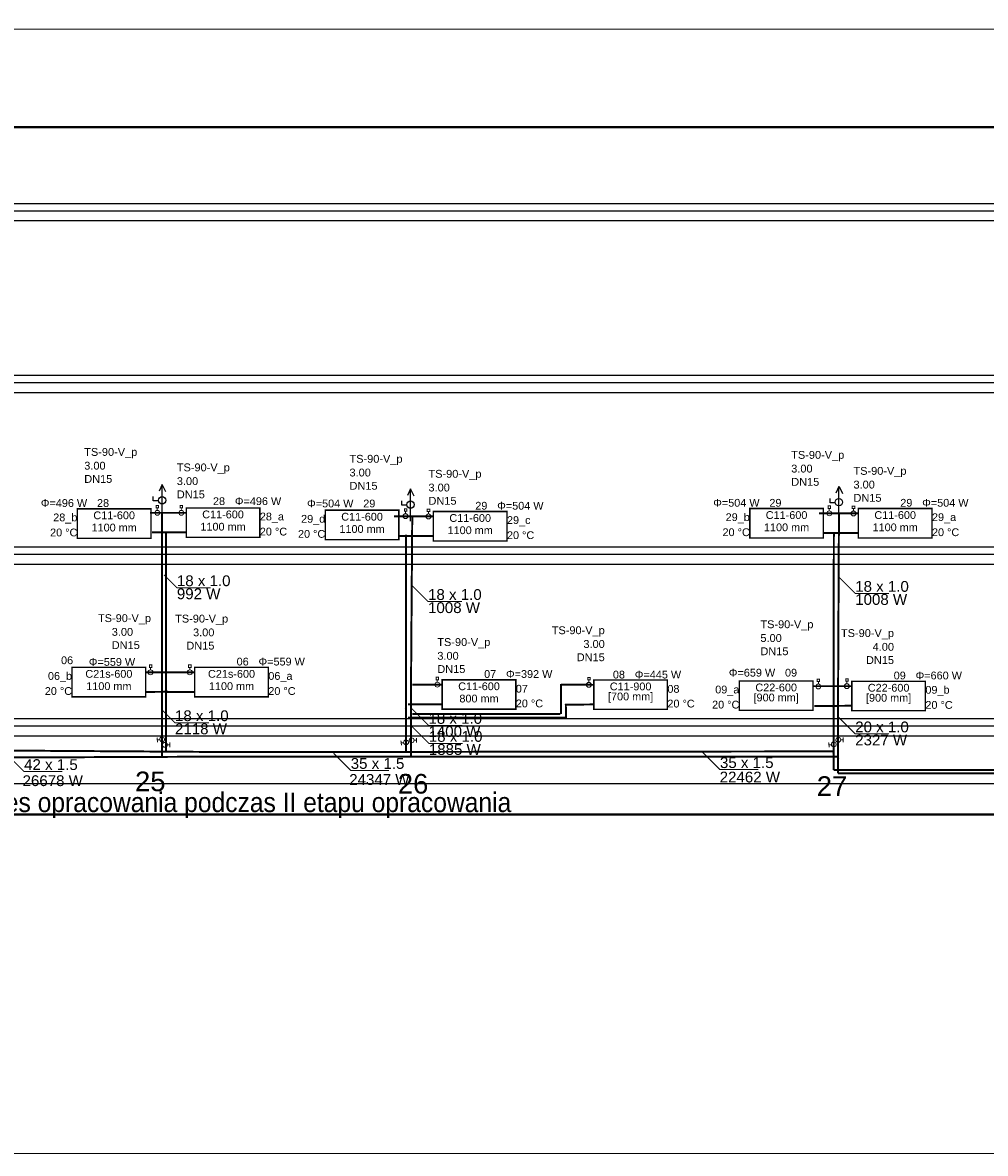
# Model space of a CAD drawing. Header units: millimetres. Extents: x -13457 to 4987, y 3495 to 5800.
# Tile 7 of 8: x -14 to 1948, y 3495 to 5800. Entities that reach past the tile are written whole.
import ezdxf
from ezdxf.lldxf.tags import DXFTag

# ---------------------------------------------------------------- set-up
doc = ezdxf.new("R2010")
doc.units = ezdxf.units.MM
doc.layers.add('06_OPISY', color=3, linetype='Continuous', lineweight=15)
doc.layers.add('kontury', color=118, linetype='Continuous', lineweight=0)
for name, color, linetype, true_color in [('IS_Armatura_Therm', 7, 'SOLID', 0x000000), ('IS_Grafika', 7, 'SOLID', 0x000000), ('IS_Grzejniki_Rozwinięcie', 7, 'SOLID', 0x000000), ('IS_Konstrukcja', 7, 'SOLID', 0x000000), ('IS_Opisy_działek_Therm', 7, 'SOLID', 0x000000), ('IS_Powrót', 5, 'DASH', 0x0000ff), ('IS_Zasilanie', 1, 'SOLID', 0xff0000)]:
    doc.layers.add(name, color=color, linetype=linetype, true_color=true_color)
for name, color, linetype in [('IS_Text_Armatury_Therm', 7, 'Continuous'), ('IS_Text_Odbiornikow_Therm', 7, 'Continuous'), ('Opisy - Teksty', 7, 'Continuous')]:
    doc.layers.add(name, color=color, linetype=linetype)
doc.styles.get("Standard").update_dxf_attribs({"font": 'arial.ttf'})
doc.styles.add('STIL16', font='arial.ttf')
tags = doc.linetypes.add('DASH', pattern=[15, 10, -5]).pattern_tags.tags
tags[6:7] = [DXFTag(74, 4), DXFTag(75, 0), DXFTag(340, '0'), DXFTag(46, 0.0), DXFTag(50, 0.0), DXFTag(44, 0.0), DXFTag(45, 0.0)]
tags[4:5] = [DXFTag(74, 4), DXFTag(75, 0), DXFTag(340, '0'), DXFTag(46, 0.0), DXFTag(50, 0.0), DXFTag(44, 0.0), DXFTag(45, 0.0)]
tags = doc.linetypes.add('SOLID', pattern=[10, 10, 0]).pattern_tags.tags
tags[6:7] = [DXFTag(74, 4), DXFTag(75, 0), DXFTag(340, '0'), DXFTag(46, 0.0), DXFTag(50, 0.0), DXFTag(44, 0.0), DXFTag(45, 0.0)]
tags[4:5] = [DXFTag(74, 4), DXFTag(75, 0), DXFTag(340, '0'), DXFTag(46, 0.0), DXFTag(50, 0.0), DXFTag(44, 0.0), DXFTag(45, 0.0)]

msp = doc.modelspace()

# ---------------------------------------------------------------- hatches: boundary and pattern name
at = {"layer": 'IS_Powrót'}
h = msp.add_hatch(color=256, dxfattribs=at)
edge = h.paths.add_edge_path()
edge.add_arc((767.4, 4400.9), 2.4, 90, 450)
h = msp.add_hatch(color=256, dxfattribs=at)
edge = h.paths.add_edge_path()
edge.add_arc((1639, 4404.2), 2.4, 90, 450)
h = msp.add_hatch(color=256, dxfattribs=at)
edge = h.paths.add_edge_path()
edge.add_arc((767.4, 4314.1), 2.4, 90, 450)
h = msp.add_hatch(color=256, dxfattribs=at)
edge = h.paths.add_edge_path()
edge.add_arc((1639, 4311), 2.4, 90, 450)
at = {"layer": 'IS_Zasilanie'}
h = msp.add_hatch(color=256, dxfattribs=at)
edge = h.paths.add_edge_path()
edge.add_arc((777.4, 4410.9), 2.4, 90, 450)
h = msp.add_hatch(color=256, dxfattribs=at)
edge = h.paths.add_edge_path()
edge.add_arc((1648.1, 4415), 2.4, 90, 450)
h = msp.add_hatch(color=256, dxfattribs=at)
edge = h.paths.add_edge_path()
edge.add_arc((777.4, 4303.5), 2.4, 90, 450)
h = msp.add_hatch(color=256, dxfattribs=at)
edge = h.paths.add_edge_path()
edge.add_arc((1648.1, 4300.4), 2.4, 90, 450)

# ---------------------------------------------------------------- linework, layer by layer
for p, q in [((270.4, 4857.9), (264.2, 4844.7)), ((270.4, 4792), (270.4, 4857.9)), ((270.6, 4857.7), (277.4, 4844)), ((776.7, 4849.1), (770.5, 4835.9)), ((776.7, 4783.2), (776.7, 4849.1)), ((776.8, 4848.9), (783.7, 4835.2)), ((1650, 4854), (1643.8, 4840.8)), ((1650, 4788.1), (1650, 4854)), ((1650.2, 4853.8), (1657, 4840.1)), ((252.4, 4825), (252.4, 4833.6)), ((262.6, 4825), (252.4, 4825)), ((758.7, 4816.2), (758.7, 4824.8)), ((1632, 4821.1), (1632, 4829.7)), ((1642.2, 4821.1), (1632, 4821.1)), ((768.9, 4816.2), (758.7, 4816.2))]:
    msp.add_line(p, q)
for centre in [(270.3, 4825.9), (776.5, 4817.1), (1649.9, 4822)]:
    msp.add_circle(centre, 7.45)
at = {"layer": 'IS_Armatura_Therm', "color": 1, "ltscale": 10, "true_color": 0xff0000, "const_width": 2}
for points in [[(263, 4810.4), (263, 4815.4), (258, 4815.4), (258, 4810.4), (263, 4810.4)], [(260.5, 4805.4), (260.5, 4810.4)], [(312, 4810.4), (312, 4815.4), (307, 4815.4), (307, 4810.4), (312, 4810.4)], [(309.5, 4805.4), (309.5, 4810.4)], [(769.1, 4803.6), (769.1, 4808.6), (764.1, 4808.6), (764.1, 4803.6), (769.1, 4803.6)], [(766.6, 4798.6), (766.6, 4803.6)], [(815.8, 4803.1), (815.8, 4808.1), (810.8, 4808.1), (810.8, 4803.1), (815.8, 4803.1)], [(813.3, 4798.1), (813.3, 4803.1)], [(1632.8, 4809.4), (1632.8, 4814.4), (1627.8, 4814.4), (1627.8, 4809.4), (1632.8, 4809.4)], [(1630.3, 4804.4), (1630.3, 4809.4)], [(1682.1, 4809.1), (1682.1, 4814.1), (1677.1, 4814.1), (1677.1, 4809.1), (1682.1, 4809.1)], [(1679.6, 4804.1), (1679.6, 4809.1)], [(249.3, 4485.4), (249.3, 4490.4), (244.3, 4490.4), (244.3, 4485.4), (249.3, 4485.4)], [(246.8, 4480.4), (246.8, 4485.4)], [(329.3, 4485.4), (329.3, 4490.4), (324.3, 4490.4), (324.3, 4485.4), (329.3, 4485.4)], [(326.8, 4480.4), (326.8, 4485.4)], [(833.8, 4460.1), (833.8, 4465.1), (828.8, 4465.1), (828.8, 4460.1), (833.8, 4460.1)], [(831.3, 4455.1), (831.3, 4460.1)], [(1142.8, 4459.8), (1142.8, 4464.8), (1137.8, 4464.8), (1137.8, 4459.8), (1142.8, 4459.8)], [(1140.3, 4454.8), (1140.3, 4459.8)], [(1610.5, 4456.5), (1610.5, 4461.5), (1605.5, 4461.5), (1605.5, 4456.5), (1610.5, 4456.5)], [(1608, 4451.5), (1608, 4456.5)], [(1668.7, 4457.1), (1668.7, 4462.1), (1663.7, 4462.1), (1663.7, 4457.1), (1668.7, 4457.1)], [(1666.2, 4452.1), (1666.2, 4457.1)]]:
    msp.add_lwpolyline(points, dxfattribs=at)
at = {"layer": 'IS_Armatura_Therm', "ltscale": 10, "const_width": 2}
for points in [[(259.9, 4342.4), (261, 4332.5)], [(265.4, 4338), (260.5, 4337.5)], [(285.8, 4322.5), (285.8, 4332.5)], [(757.1, 4336.2), (758.3, 4326.3)], [(784, 4336.8), (789, 4336.7)], [(789, 4331.7), (789.1, 4341.7)], [(1629, 4332.3), (1630.1, 4322.4)], [(1653.6, 4337.6), (1658.6, 4337.6)], [(1658.6, 4332.6), (1658.7, 4342.6)], [(280.8, 4327.5), (285.8, 4327.5)], [(762.7, 4331.8), (757.7, 4331.3)], [(1634.5, 4327.9), (1629.6, 4327.3)]]:
    msp.add_lwpolyline(points, dxfattribs=at)
at = {"layer": 'IS_Armatura_Therm', "color": 1, "lineweight": 20, "ltscale": 10, "true_color": 0xff0000}
for centre in [(260.5, 4800.4), (309.5, 4800.4), (766.6, 4793.6), (813.3, 4793.1), (1630.3, 4799.4), (1679.6, 4799.1), (246.8, 4475.4), (326.8, 4475.4), (831.3, 4450.1), (1140.3, 4449.8), (1608, 4446.5), (1666.2, 4447.1)]:
    msp.add_ellipse(centre, major_axis=(5, 0), ratio=1, dxfattribs=at)
at = {"layer": 'IS_Armatura_Therm', "lineweight": 20, "ltscale": 10}
for centre, major_axis in [((270.4, 4338.6), (0.51, -4.97)), ((767.6, 4332.4), (0.51, -4.97)), ((779, 4336.8), (0.1, 5)), ((1639.5, 4328.4), (0.51, -4.97)), ((1648.6, 4337.7), (0.1, 5)), ((275.8, 4327.5), (0.1, 5))]:
    msp.add_ellipse(centre, major_axis=major_axis, ratio=1, dxfattribs=at)
at = {"layer": 'IS_Grzejniki_Rozwinięcie', "ltscale": 10, "const_width": 3}
for points in [[(97.6, 4748.6), (97.6, 4808.6), (247.6, 4808.6), (247.6, 4748.6), (97.6, 4748.6)], [(319.5, 4750.4), (319.5, 4810.4), (469.5, 4810.4), (469.5, 4750.4), (319.5, 4750.4)], [(602.9, 4745.7), (602.9, 4805.7), (752.9, 4805.7), (752.9, 4745.7), (602.9, 4745.7)], [(823.3, 4743.1), (823.3, 4803.1), (973.3, 4803.1), (973.3, 4743.1), (823.3, 4743.1)], [(1468.2, 4749.1), (1468.2, 4809.1), (1618.2, 4809.1), (1618.2, 4749.1), (1468.2, 4749.1)], [(1689.6, 4749.1), (1689.6, 4809.1), (1839.6, 4809.1), (1839.6, 4749.1), (1689.6, 4749.1)], [(86.8, 4425.4), (86.8, 4485.4), (236.8, 4485.4), (236.8, 4425.4), (86.8, 4425.4)], [(336.8, 4425.4), (336.8, 4485.4), (486.8, 4485.4), (486.8, 4425.4), (336.8, 4425.4)], [(841.3, 4400.1), (841.3, 4460.1), (991.3, 4460.1), (991.3, 4400.1), (841.3, 4400.1)], [(1150.3, 4399.8), (1150.3, 4459.8), (1300.3, 4459.8), (1300.3, 4399.8), (1150.3, 4399.8)], [(1447, 4397.7), (1447, 4457.7), (1597, 4457.7), (1597, 4397.7), (1447, 4397.7)], [(1676.2, 4397.1), (1676.2, 4457.1), (1826.2, 4457.1), (1826.2, 4397.1), (1676.2, 4397.1)]]:
    msp.add_lwpolyline(points, dxfattribs=at)
at = {"layer": 'IS_Konstrukcja', "ltscale": 10}
for points in [[(-13247.3, 5431), (4655.9, 5431)], [(-13289.8, 5416), (4655.9, 5416)], [(-13289.8, 5396), (4655.9, 5396)], [(-13247.3, 5081), (4655.9, 5081)], [(-13289.8, 5066), (4655.9, 5066)], [(-13289.8, 5046), (4655.9, 5046)], [(-13247.3, 4731), (4655.9, 4731)], [(-13289.8, 4716), (4655.9, 4716)], [(-13289.8, 4696), (4655.9, 4696)], [(-13247.3, 4381), (4655.9, 4381)], [(-13289.8, 4366), (4655.9, 4366)], [(-13289.8, 4346), (4655.9, 4346)], [(-8151.9, 4249), (2477.3, 4249)]]:
    msp.add_lwpolyline(points, dxfattribs=at)
at = {"layer": 'IS_Opisy_działek_Therm', "ltscale": 10, "const_width": 2}
for points in [[(274.1, 4674), (300.4, 4647.7), (369.5, 4647.7)], [(1648.1, 4671.2), (1683.1, 4636.2), (1752.3, 4636.2)], [(777.4, 4654.6), (812.4, 4619.6), (881.6, 4619.6)], [(778.2, 4402.1), (813.2, 4367.1), (882.4, 4367.1)], [(270.4, 4398.8), (296.6, 4372.6), (365.8, 4372.6)], [(1648.1, 4384.8), (1683.1, 4349.8), (1752.3, 4349.8)], [(779, 4365.5), (814, 4330.5), (883.1, 4330.5)], [(619.8, 4310.4), (654.8, 4275.4), (732.9, 4275.4)], [(1372.4, 4312), (1407.4, 4277), (1485.6, 4277)], [(-46, 4308), (-11, 4273), (67.1, 4273)]]:
    msp.add_lwpolyline(points, dxfattribs=at)
at = {"layer": 'IS_Powrót', "ltscale": 10, "const_width": 4}
for points in [[(319.5, 4760.4), (249.5, 4760.4)], [(278.2, 4315.3), (278.2, 4760.4)], [(823.3, 4753.1), (753.3, 4753.1)], [(767.4, 4400.9), (767.4, 4755.6)], [(1689.6, 4759.1), (1619.6, 4759.1)], [(1639, 4404.2), (1639.6, 4758.9)], [(236.8, 4435.4), (282, 4435.6)], [(336.8, 4435.4), (276.8, 4435.4)], [(767.4, 4314.1), (767.4, 4400.9)], [(841.3, 4410.1), (771.3, 4410.1)], [(1150.3, 4409.8), (1091.7, 4409.4)], [(1093.2, 4410.3), (1093.7, 4380.3)], [(1676.2, 4407.1), (1599.9, 4406.7)], [(1639, 4311), (1639, 4404.2)], [(1094.9, 4383.2), (771.3, 4383.2)], [(-429.8, 4318.4), (417.3, 4312.7)], [(417.3, 4312.7), (1639, 4314.1)], [(1639, 4311), (1639, 4276.2)], [(1639, 4276.2), (2002.4, 4276.2)]]:
    msp.add_lwpolyline(points, dxfattribs=at)
at = {"layer": 'IS_Zasilanie', "ltscale": 10, "const_width": 4}
for points in [[(319.5, 4800.4), (245.9, 4800.4)], [(270.1, 4304.2), (270.1, 4800.4)], [(823.3, 4793.1), (743.3, 4793.1)], [(777.4, 4410.9), (780.2, 4793.6)], [(1689.6, 4799.1), (1609.6, 4799.1)], [(1648.1, 4415), (1650, 4798.1)], [(236.8, 4475.4), (316.8, 4475.4)], [(336.8, 4475.4), (266.8, 4475.4)], [(841.3, 4450.1), (780.7, 4450.1)], [(1083.4, 4451.3), (1083.7, 4390.3)], [(1150.3, 4449.8), (1083.4, 4450.1)], [(1676.2, 4447.1), (1596.2, 4447.1)], [(777.4, 4303.5), (777.4, 4410.9)], [(1648.1, 4300.4), (1648.1, 4415)], [(1082.2, 4390.6), (780.7, 4390.6)], [(-438, 4300.1), (408.6, 4303.5)], [(408.6, 4303.5), (1648.6, 4303.5)], [(1648.1, 4300.4), (1648.1, 4269.2)], [(2012, 4269.2), (1648.1, 4269.2)]]:
    msp.add_lwpolyline(points, dxfattribs=at)
at = {"layer": 'kontury', "lineweight": 40}
msp.add_lwpolyline([(-6493.5, 4185.4), (-4310.2, 4185.4), (-4307, 4696.8), (-2116.8, 4696.8), (-2120, 4185.2), (4839.1, 4185.2), (4845.8, 5586.3), (-13310.9, 5586.3)], dxfattribs=at)
at = {"layer": 'Opisy - Teksty', "lineweight": 5}
msp.add_lwpolyline([(-13457.1, 5786.4), (4987.1, 5786.4), (4987.1, 3494.7), (-13457.1, 3494.7), (-13457.1, 5799.6)], dxfattribs=at)

# ---------------------------------------------------------------- texts
at = {"layer": '06_OPISY', "color": 18, "linetype": 'Continuous', "true_color": 0x000000, "style": 'STIL16', "width": 0.9}
msp.add_text('zakres opracowania podczas II etapu opracowania', height=39.923, dxfattribs=at).set_placement((-145.1, 4190.4))
at = {"layer": 'IS_Grafika', "char_height": 40, "attachment_point": 2}
for s, insert in [('\\fArial|b0|i0;25', (246.2, 4273)), ('\\fArial|b0|i0;26', (781.9, 4268.1)), ('\\fArial|b0|i0;27', (1635.8, 4263.4))]:
    msp.add_mtext(s, dxfattribs=dict(at, insert=insert))
at = {"layer": 'IS_Opisy_działek_Therm', "ltscale": 10, "char_height": 22}
for s, insert, attachment_point in [('\\fArial|b0|i0;18 x 1.0', (300.4, 4650.6), 7), ('\\fArial|b0|i0;18 x 1.0', (1683.1, 4639.1), 7), ('\\fArial|b0|i0;992 W', (300.4, 4646.3), 1), ('\\fArial|b0|i0;18 x 1.0', (812.4, 4622.5), 7), ('\\fArial|b0|i0;1008 W', (1683.1, 4634.8), 1), ('\\fArial|b0|i0;1008 W', (812.4, 4618.1), 1), ('\\fArial|b0|i0;18 x 1.0', (296.6, 4375.5), 7), ('\\fArial|b0|i0;18 x 1.0', (813.2, 4370), 7), ('20 x 1.0', (1683.1, 4352.7), 7), ('2118 W', (296.6, 4371.1), 1), ('1400 W', (813.2, 4365.7), 1), ('\\fArial|b0|i0;18 x 1.0', (814, 4333.3), 7), ('2327 W', (1683.1, 4348.4), 1), ('1885 W', (814, 4329), 1), ('42 x 1.5', (-11, 4275.9), 7), ('35 x 1.5', (654.8, 4278.2), 7), ('35 x 1.5', (1407.4, 4279.9), 7), ('26678 W', (-14.1, 4265.4), 1), ('24347 W', (651.7, 4267.8), 1), ('22462 W', (1406.9, 4272.8), 1)]:
    msp.add_mtext(s, dxfattribs=dict(at, insert=insert, attachment_point=attachment_point))
at = {"layer": 'IS_Text_Armatury_Therm', "color": 18, "linetype": 'SOLID', "ltscale": 10, "true_color": 0x000000, "char_height": 16}
for s, insert, attachment_point in [('\\fArial|b0|i0;TS-90-V_p', (111.6, 4911.7), 7), ('\\fArial|b0|i0;TS-90-V_p', (652.3, 4897.7), 7), ('\\fArial|b0|i0;TS-90-V_p', (1552.7, 4905.7), 7), ('\\fArial|b0|i0;3.00', (111.6, 4888.3), 7), ('\\fArial|b0|i0;TS-90-V_p', (300.3, 4880.2), 7), ('\\fArial|b0|i0;3.00', (652.3, 4874.3), 7), ('\\fArial|b0|i0;3.00', (1552.7, 4882.3), 7), ('\\fArial|b0|i0;TS-90-V_p', (1679.6, 4873.1), 7), ('\\fArial|b0|i0;DN15  ', (111.6, 4861.3), 7), ('\\fArial|b0|i0;3.00', (300.3, 4856.8), 7), ('\\fArial|b0|i0;TS-90-V_p', (813.3, 4867.1), 7), ('\\fArial|b0|i0;DN15  ', (1552.7, 4855.3), 7), ('\\fArial|b0|i0;3.00', (1679.6, 4849.7), 7), ('\\fArial|b0|i0;DN15  ', (300.3, 4829.8), 7), ('\\fArial|b0|i0;DN15  ', (652.3, 4847.3), 7), ('\\fArial|b0|i0;3.00', (813.3, 4843.7), 7), ('\\fArial|b0|i0;DN15  ', (813.3, 4816.7), 7), ('\\fArial|b0|i0;DN15  ', (1679.6, 4822.7), 7), ('\\fArial|b0|i0;TS-90-V_p', (247.7, 4572.9), 9), ('\\fArial|b0|i0;TS-90-V_p', (296.9, 4571.9), 7), ('\\fArial|b0|i0;3.00', (167.7, 4549.5), 7), ('\\fArial|b0|i0;3.00', (376.9, 4548.5), 9), ('\\fArial|b0|i0;TS-90-V_p', (1172.6, 4548.2), 9), ('\\fArial|b0|i0;TS-90-V_p', (1489.9, 4560.4), 7), ('\\fArial|b0|i0;3.00', (1172.6, 4524.8), 9), ('\\fArial|b0|i0;5.00', (1489.9, 4537), 7), ('\\fArial|b0|i0;TS-90-V_p', (1762.2, 4542.4), 9), ('\\fArial|b0|i0;DN15  ', (167.7, 4522.5), 7), ('\\fArial|b0|i0;DN15  ', (376.9, 4521.5), 9), ('\\fArial|b0|i0;TS-90-V_p', (831.3, 4524.1), 7), ('\\fArial|b0|i0;DN15  ', (1489.9, 4510), 7), ('\\fArial|b0|i0;4.00', (1762.2, 4519), 9), ('\\fArial|b0|i0;3.00', (831.3, 4500.7), 7), ('\\fArial|b0|i0;DN15  ', (1172.6, 4497.8), 9), ('\\fArial|b0|i0;DN15  ', (1762.2, 4492), 9), ('\\fArial|b0|i0;DN15  ', (831.3, 4473.7), 7)]:
    msp.add_mtext(s, dxfattribs=dict(at, insert=insert, attachment_point=attachment_point))
at = {"layer": 'IS_Text_Odbiornikow_Therm', "color": 18, "linetype": 'SOLID', "ltscale": 10, "true_color": 0x000000, "char_height": 15.84}
for s, insert, attachment_point in [('\\fArial|b0|i0;Φ=496 W', (117.6, 4812.2), 9), ('\\fArial|b0|i0;28', (137.6, 4812.2), 7), ('\\fArial|b0|i0;28', (398.6, 4816), 9), ('\\fArial|b0|i0;Φ=496 W', (418.6, 4816), 7), ('\\fArial|b0|i0;Φ=504 W', (660.3, 4811.3), 9), ('\\fArial|b0|i0;29', (680.3, 4811.3), 7), ('\\fArial|b0|i0;29', (933.3, 4806.7), 9), ('\\fArial|b0|i0;Φ=504 W', (953.3, 4806.7), 7), ('\\fArial|b0|i0;Φ=504 W', (1488.2, 4812.7), 9), ('\\fArial|b0|i0;29', (1508.2, 4812.7), 7), ('\\fArial|b0|i0;29', (1799.6, 4812.7), 9), ('\\fArial|b0|i0;Φ=504 W', (1819.6, 4812.7), 7), ('\\fArial|b0|i0;28_b', (97.6, 4778.6), 9), ('\\fArial|b0|i0;C11-600', (172.6, 4787.2), 8), ('\\fArial|b0|i0;C11-600', (394.5, 4789), 8), ('\\fArial|b0|i0;28_a', (469.5, 4780.4), 7), ('\\fArial|b0|i0;C11-600', (677.9, 4784.3), 8), ('\\fArial|b0|i0;C11-600', (898.3, 4781.7), 8), ('\\fArial|b0|i0;29_b', (1468.2, 4779.1), 9), ('\\fArial|b0|i0;C11-600', (1543.2, 4787.7), 8), ('\\fArial|b0|i0;C11-600', (1764.6, 4787.7), 8), ('\\fArial|b0|i0;29_a', (1839.6, 4779.1), 7), ('\\fArial|b0|i0;1100 mm', (172.6, 4762.2), 8), ('\\fArial|b0|i0;1100 mm', (394.5, 4764), 8), ('\\fArial|b0|i0;29_d', (602.9, 4775.7), 9), ('\\fArial|b0|i0;1100 mm', (677.9, 4759.3), 8), ('\\fArial|b0|i0;1100 mm', (898.3, 4756.7), 8), ('\\fArial|b0|i0;29_c', (973.3, 4773.1), 7), ('\\fArial|b0|i0;1100 mm', (1543.2, 4762.7), 8), ('\\fArial|b0|i0;1100 mm', (1764.6, 4762.7), 8), ('\\fArial|b0|i0;20 °C', (97.6, 4752.2), 9), ('\\fArial|b0|i0;20 °C', (469.5, 4754), 7), ('\\fArial|b0|i0;20 °C', (602.9, 4749.3), 9), ('\\fArial|b0|i0;20 °C', (973.3, 4746.7), 7), ('\\fArial|b0|i0;20 °C', (1468.2, 4752.7), 9), ('\\fArial|b0|i0;20 °C', (1839.6, 4752.7), 7), ('\\fArial|b0|i0;06', (64.3, 4491.7), 7), ('\\fArial|b0|i0;Φ=559 W', (215.4, 4488.4), 9), ('\\fArial|b0|i0;06', (446.8, 4489), 9), ('\\fArial|b0|i0;Φ=559 W', (466.8, 4489), 7), ('\\fArial|b0|i0;06_b', (86.8, 4455.4), 9), ('\\fArial|b0|i0;C21s-600', (161.8, 4464), 8), ('\\fArial|b0|i0;C21s-600', (411.8, 4464), 8), ('\\fArial|b0|i0;06_a', (486.8, 4455.4), 7), ('\\fArial|b0|i0;07', (951.3, 4463.7), 9), ('\\fArial|b0|i0;Φ=392 W', (971.3, 4463.7), 7), ('\\fArial|b0|i0;08', (1213.8, 4462.5), 9), ('\\fArial|b0|i0;Φ=445 W', (1233.8, 4462.5), 7), ('\\fArial|b0|i0;Φ=659 W', (1520, 4466.4), 9), ('\\fArial|b0|i0;09', (1540, 4466.4), 7), ('\\fArial|b0|i0;09', (1786.2, 4460.7), 9), ('\\fArial|b0|i0;Φ=660 W', (1806.2, 4460.7), 7), ('\\fArial|b0|i0;1100 mm', (161.8, 4439), 8), ('\\fArial|b0|i0;1100 mm', (411.8, 4439), 8), ('\\fArial|b0|i0;C11-600', (916.3, 4438.7), 8), ('\\fArial|b0|i0;07', (991.3, 4433.7), 7), ('\\fArial|b0|i0;C11-900', (1225.3, 4438.4), 8), ('\\fArial|b0|i0;08', (1300.3, 4433.4), 7), ('\\fArial|b0|i0;C22-600', (1522, 4436.3), 8), ('\\fArial|b0|i0;C22-600', (1751.2, 4435.7), 8), ('\\fArial|b0|i0;20 °C', (86.8, 4429), 9), ('\\fArial|b0|i0;20 °C', (486.8, 4429), 7), ('\\fArial|b0|i0;800 mm', (916.3, 4413.7), 8), ('\\fArial|b0|i0;[700 mm]', (1225.3, 4413.4), 8), ('\\fArial|b0|i0;09_a', (1447, 4427.7), 9), ('\\fArial|b0|i0;[900 mm]', (1522, 4411.3), 8), ('\\fArial|b0|i0;[900 mm]', (1751.2, 4410.7), 8), ('\\fArial|b0|i0;09_b', (1826.2, 4427.1), 7), ('\\fArial|b0|i0;20 °C', (991.3, 4403.7), 7), ('\\fArial|b0|i0;20 °C', (1300.3, 4403.4), 7), ('\\fArial|b0|i0;20 °C', (1447, 4401.3), 9), ('\\fArial|b0|i0;20 °C', (1826.2, 4400.7), 7)]:
    msp.add_mtext(s, dxfattribs=dict(at, insert=insert, attachment_point=attachment_point))

doc.saveas('drawing.dxf')
